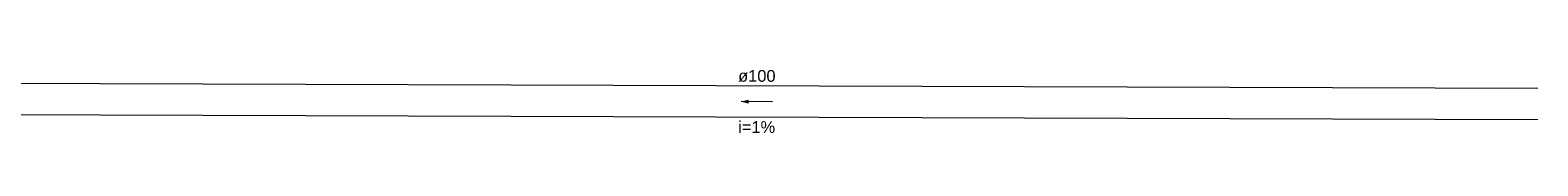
# Model space of a CAD drawing. Header units: millimetres. Extents: x 7734.2 to 7776.2, y 6881.9 to 6908.
# Tile 4 of 4: x 7757 to 7776.2, y 6890.6 to 6891.4. Entities that reach past the tile are written whole.
import ezdxf

# ---------------------------------------------------------------- set-up
doc = ezdxf.new("R2010")
doc.units = ezdxf.units.MM
doc.header["$MEASUREMENT"] = 0
for name, color, linetype, lineweight in [('TQ-Condutos', 3, 'Continuous', 5), ('TQ-Sentido conduto', 9, 'Continuous', 5), ('TQ-Textos conduto', 7, 'Continuous', 5)]:
    doc.layers.add(name, color=color, linetype=linetype, lineweight=lineweight)
doc.styles.add('Arial', font='txt')

msp = doc.modelspace()

# ---------------------------------------------------------------- hatches: boundary and pattern name
at = {"layer": 'TQ-Sentido conduto', "linetype": 'Continuous'}
msp.add_hatch(color=256, dxfattribs=at).paths.add_polyline_path([(7766.034, 6890.952), (7766.13, 6890.926), (7766.13, 6890.978)])

# ---------------------------------------------------------------- linework, layer by layer
at = {"layer": 'TQ-Condutos'}
for p, q in [((7776.2, 6891.12), (7756.322, 6891.183)), ((7776.2, 6890.72), (7756.322, 6890.783))]:
    msp.add_line(p, q, dxfattribs=at)
at = {"layer": 'TQ-Sentido conduto'}
msp.add_lwpolyline([(7766.434, 6890.951), (7766.034, 6890.952)], dxfattribs=at)

# ---------------------------------------------------------------- texts
at = {"layer": 'TQ-Textos conduto', "char_height": 0.15, "attachment_point": 8, "rotation": 359.8224, "line_spacing_factor": 0.6, "style": 'Arial'}
for s, insert, width in [('ø100', (7766.234, 6891.202), 0.9573), ('i=1%', (7766.232, 6890.552), 0.94562)]:
    msp.add_mtext(s, dxfattribs=dict(at, insert=insert, width=width))

doc.saveas('drawing.dxf')
